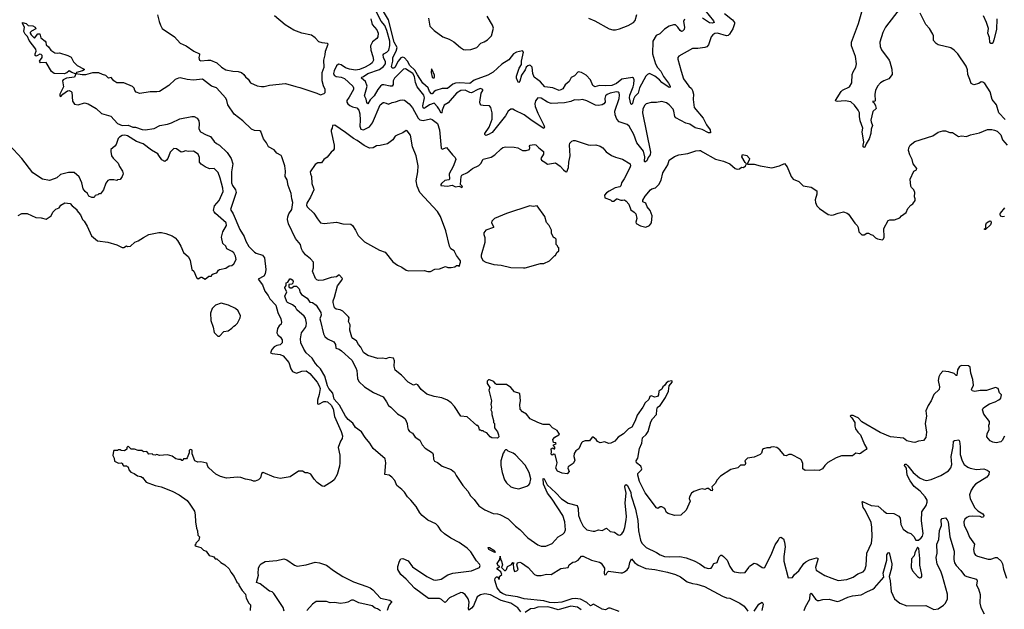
# Model space of a CAD drawing. Extents: x 2087054 to 2277909, y 548907 to 753496.
# Tile 222 of 256: x 2155890 to 2166904, y 650197 to 656787. Entities that reach past the tile are written whole.
import ezdxf

# ---------------------------------------------------------------- set-up
doc = ezdxf.new("R2010")
doc.units = 0

msp = doc.modelspace()

# ---------------------------------------------------------------- linework, layer by layer
at = {"layer": '0CON20XD'}
for points in [[(2163328, 656792), (2163316, 656765), (2163326, 656705), (2163322, 656678), (2163305, 656657), (2163295, 656654), (2163280, 656665), (2163254, 656705), (2163225, 656728), (2163205, 656730), (2163155, 656715), (2163105, 656681), (2163052, 656628), (2163010, 656610), (2162974, 656545), (2162968, 656405), (2163001, 656295), (2163025, 656253), (2163061, 656211), (2163091, 656151), (2163149, 656079), (2163165, 656045), (2163165, 656032), (2163155, 656029), (2163145, 656035), (2163073, 656085), (2163048, 656115), (2162995, 656157), (2162935, 656185), (2162914, 656175), (2162893, 656155), (2162825, 656025), (2162809, 655965), (2162773, 655927), (2162758, 655898), (2162745, 655850), (2162735, 655838), (2162725, 655848), (2162712, 655915), (2162715, 655945), (2162754, 656035), (2162762, 656068), (2162763, 656115), (2162755, 656135), (2162745, 656139), (2162627, 656123), (2162565, 656073), (2162515, 656052), (2162445, 656047), (2162375, 656052), (2162325, 656038), (2162302, 656052), (2162275, 656115), (2162228, 656168), (2162175, 656198), (2162136, 656204), (2162095, 656161), (2162061, 656139), (2162036, 656095), (2161993, 656057), (2161965, 656015), (2161945, 656001), (2161925, 655997), (2161855, 656024), (2161765, 656036), (2161715, 656093), (2161685, 656115), (2161645, 656145), (2161631, 656185), (2161623, 656255), (2161606, 656275), (2161595, 656277), (2161575, 656271), (2161555, 656255), (2161544, 656225), (2161503, 656167), (2161485, 656098), (2161475, 656084), (2161465, 656090), (2161448, 656135), (2161447, 656155), (2161478, 656245), (2161504, 656285), (2161505, 656325), (2161525, 656425), (2161515, 656440), (2161449, 656425), (2161415, 656406), (2161361, 656339), (2161285, 656290), (2161185, 656200), (2161127, 656165), (2160975, 656110), (2160925, 656073), (2160809, 656081), (2160765, 656077), (2160735, 656065), (2160675, 656016), (2160615, 656016), (2160545, 655994), (2160527, 655985), (2160505, 655959), (2160495, 655958), (2160475, 655983), (2160461, 656025), (2160399, 656079), (2160339, 656169), (2160312, 656222), (2160256, 656275), (2160229, 656325), (2160195, 656359), (2160175, 656367), (2160155, 656359), (2160125, 656325), (2160085, 656251), (2160074, 656244), (2160056, 656246), (2160050, 656265), (2160065, 656325), (2160064, 656365), (2160103, 656435), (2160112, 656475), (2160081, 656535), (2160014, 656784), (2159926, 656935)], [(2163555, 656895), (2163652, 656775), (2163658, 656755), (2163635, 656748), (2163605, 656753), (2163527, 656805)], [(2165739, 656915), (2165575, 656703), (2165544, 656645), (2165512, 656535), (2165516, 656486), (2165530, 656450), (2165615, 656335), (2165625, 656315), (2165647, 656235), (2165649, 656175), (2165613, 656125), (2165555, 656105), (2165520, 656080), (2165487, 656043), (2165463, 655995), (2165456, 655955), (2165459, 655881), (2165455, 655872), (2165432, 655875), (2165433, 655865), (2165447, 655857), (2165464, 655825), (2165470, 655795), (2165435, 655760), (2165413, 655665), (2165414, 655645), (2165429, 655605), (2165415, 655562), (2165411, 655515), (2165393, 655455), (2165359, 655401), (2165345, 655362), (2165335, 655358), (2165327, 655367), (2165324, 655385), (2165332, 655418), (2165316, 655534), (2165321, 655575), (2165291, 655655), (2165284, 655706), (2165283, 655745), (2165271, 655775), (2165230, 655830), (2165187, 655867), (2165125, 655880), (2165033, 655873), (2165020, 655875), (2165017, 655885), (2165080, 655985), (2165095, 655998), (2165173, 656035), (2165198, 656082), (2165204, 656176), (2165213, 656205), (2165243, 656255), (2165251, 656295), (2165239, 656375), (2165195, 656495), (2165194, 656535), (2165274, 656745), (2165309, 656875)], [(2157431, 656841), (2157449, 656765), (2157466, 656726), (2157485, 656689), (2157621, 656595), (2157685, 656524), (2157753, 656495), (2157839, 656435), (2157900, 656405), (2157903, 656395), (2157893, 656365), (2157897, 656345), (2157900, 656335), (2157915, 656326), (2157995, 656336), (2158025, 656333), (2158094, 656304), (2158146, 656255), (2158196, 656226), (2158275, 656210), (2158335, 656206), (2158370, 656195), (2158398, 656175), (2158415, 656148), (2158445, 656122), (2158472, 656082), (2158545, 656049), (2158595, 656039), (2158625, 656040), (2158685, 656056), (2158865, 656072), (2158981, 656039), (2159025, 656030), (2159215, 655967), (2159255, 655948), (2159295, 655962), (2159306, 655974), (2159308, 656005), (2159287, 656047), (2159275, 656105), (2159272, 656195), (2159295, 656255), (2159291, 656335), (2159309, 656395), (2159311, 656435), (2159340, 656515), (2159332, 656522), (2159275, 656529), (2159235, 656541), (2159194, 656584), (2159153, 656613), (2159048, 656638), (2158955, 656668), (2158860, 656730), (2158740, 656830)], [(2159818, 656795), (2159834, 656734), (2159886, 656675), (2159901, 656635), (2159897, 656595), (2159887, 656575), (2159835, 656538), (2159814, 656495), (2159818, 656445), (2159842, 656375), (2159847, 656335), (2159834, 656305), (2159815, 656289), (2159756, 656255), (2159691, 656231), (2159645, 656224), (2159581, 656235), (2159535, 656249), (2159485, 656282), (2159455, 656289), (2159435, 656272), (2159407, 656215), (2159401, 656185), (2159409, 656165), (2159430, 656150), (2159485, 656145), (2159525, 656129), (2159617, 656045), (2159624, 656025), (2159623, 656005), (2159575, 655919), (2159549, 655885), (2159549, 655865), (2159562, 655845), (2159585, 655828), (2159613, 655813), (2159662, 655802), (2159685, 655775), (2159695, 655735), (2159700, 655665), (2159695, 655595), (2159708, 655565), (2159735, 655556), (2159805, 655590), (2159836, 655635), (2159924, 655835), (2159955, 655861), (2159965, 655862), (2159988, 655852), (2160015, 655843), (2160055, 655863), (2160095, 655867), (2160146, 655886), (2160175, 655891), (2160195, 655886), (2160246, 655845), (2160285, 655800), (2160346, 655686), (2160365, 655666), (2160405, 655661), (2160485, 655679), (2160505, 655672), (2160565, 655628), (2160585, 655557), (2160605, 655350), (2160615, 655339), (2160665, 655358), (2160730, 655275), (2160763, 655245), (2160768, 655225), (2160741, 655145), (2160694, 655065), (2160700, 655005), (2160692, 654998), (2160645, 654988), (2160609, 654955), (2160601, 654945), (2160602, 654935), (2160675, 654926), (2160728, 654938), (2160765, 654919), (2160806, 654926), (2160838, 654912), (2160842, 654922), (2160823, 654943), (2160829, 655035), (2160835, 655048), (2160900, 655080), (2160955, 655123), (2161025, 655156), (2161049, 655181), (2161075, 655227), (2161165, 655249), (2161205, 655275), (2161275, 655343), (2161295, 655357), (2161325, 655366), (2161423, 655363), (2161463, 655353), (2161515, 655326), (2161555, 655324), (2161593, 655337), (2161598, 655355), (2161592, 655375), (2161602, 655385), (2161645, 655391), (2161665, 655388), (2161696, 655355), (2161749, 655315), (2161748, 655285), (2161721, 655235), (2161726, 655215), (2161765, 655195), (2161795, 655171), (2161885, 655187), (2161935, 655151), (2161975, 655108), (2161995, 655091), (2162012, 655088), (2162029, 655135), (2162033, 655195), (2162049, 655265), (2162039, 655385), (2162045, 655407), (2162065, 655430), (2162085, 655438), (2162105, 655436), (2162249, 655389), (2162275, 655384), (2162335, 655388), (2162385, 655373), (2162412, 655355), (2162451, 655311), (2162510, 655270), (2162555, 655250), (2162635, 655229), (2162720, 655175), (2162723, 655155), (2162715, 655132), (2162652, 655008), (2162623, 654965), (2162615, 654928), (2162602, 654918), (2162553, 654907), (2162485, 654869), (2162455, 654851), (2162431, 654825), (2162437, 654795), (2162498, 654775), (2162515, 654760), (2162535, 654759), (2162565, 654784), (2162575, 654786), (2162615, 654769), (2162635, 654769)], [(2163773, 656855), (2163864, 656784), (2163887, 656755), (2163888, 656742), (2163867, 656683), (2163830, 656625), (2163815, 656611), (2163795, 656607), (2163695, 656638), (2163665, 656631), (2163645, 656619), (2163626, 656595), (2163597, 656505), (2163576, 656484), (2163555, 656476), (2163475, 656465), (2163415, 656463), (2163265, 656380), (2163254, 656366), (2163253, 656345), (2163288, 656212), (2163314, 656125), (2163375, 656042), (2163405, 656016), (2163415, 655995), (2163426, 655954), (2163423, 655895), (2163435, 655805), (2163536, 655685), (2163572, 655612), (2163613, 655555), (2163616, 655524), (2163595, 655524), (2163525, 655559), (2163445, 655578), (2163388, 655618), (2163341, 655631), (2163231, 655691), (2163219, 655705), (2163209, 655765), (2163199, 655785), (2163155, 655837), (2163125, 655858), (2163075, 655871), (2163015, 655861), (2162955, 655861), (2162897, 655845), (2162881, 655829), (2162862, 655785), (2162859, 655745), (2162948, 655305), (2162942, 655275), (2162919, 655245), (2162905, 655211), (2162885, 655193), (2162880, 655205), (2162882, 655255), (2162867, 655317), (2162795, 655410), (2162762, 655505), (2162708, 655595), (2162685, 655616), (2162597, 655647), (2162570, 655675), (2162552, 655725), (2162549, 655765), (2162597, 655905), (2162601, 655945), (2162595, 655968), (2162585, 655976), (2162565, 655979), (2162495, 655964), (2162461, 655949), (2162444, 655935), (2162436, 655905), (2162438, 655865), (2162426, 655845), (2162405, 655834), (2162365, 655829), (2162332, 655832), (2162235, 655881), (2162185, 655896), (2162145, 655888), (2162095, 655890), (2162055, 655871), (2161985, 655857), (2161835, 655850), (2161795, 655865), (2161725, 655911), (2161685, 655914), (2161659, 655881), (2161653, 655845), (2161656, 655815), (2161685, 655742), (2161755, 655608), (2161761, 655585), (2161755, 655569), (2161622, 655655), (2161535, 655722), (2161426, 655775), (2161405, 655786), (2161385, 655786), (2161355, 655764), (2161326, 655714), (2161175, 655526), (2161135, 655502), (2161104, 655494), (2161092, 655502), (2161093, 655515), (2161141, 655585), (2161175, 655675), (2161175, 655745), (2161161, 655805), (2161145, 655823), (2161075, 655827), (2161053, 655833), (2161042, 655845), (2161039, 655865), (2161054, 655966), (2161070, 655995), (2161070, 656005), (2161061, 656011), (2161045, 656016), (2161015, 656008), (2160945, 655968), (2160925, 655972), (2160875, 656000), (2160824, 655995), (2160776, 655965), (2160685, 655859), (2160638, 655832), (2160617, 655775), (2160613, 655745), (2160605, 655741), (2160580, 655790), (2160565, 655814), (2160525, 655854), (2160475, 655834), (2160425, 655800), (2160415, 655796), (2160402, 655802), (2160399, 655825), (2160418, 655915), (2160412, 655945), (2160335, 656037), (2160318, 656085), (2160305, 656151), (2160288, 656185), (2160205, 656237), (2160185, 656233), (2160084, 656135), (2160069, 656105), (2160069, 656061), (2160058, 656045), (2160035, 656042), (2159965, 656060), (2159945, 656058), (2159925, 656045), (2159895, 656008), (2159855, 655937), (2159810, 655890), (2159785, 655848), (2159775, 655860), (2159767, 655897), (2159747, 655935), (2159779, 656045), (2159757, 656097), (2159713, 656135), (2159719, 656145), (2159738, 656152), (2159784, 656185), (2159915, 656230), (2159961, 656265), (2159982, 656295), (2159982, 656315), (2159959, 656365), (2159956, 656394), (2159964, 656406), (2159999, 656425), (2160019, 656445), (2160032, 656498), (2160029, 656545), (2159998, 656665), (2159975, 656723), (2159932, 656772), (2159882, 656872)], [(2160464, 656805), (2160477, 656715), (2160525, 656665), (2160625, 656597), (2160695, 656569), (2160745, 656539), (2160820, 656475), (2160854, 656454), (2160875, 656451), (2160935, 656452), (2161003, 656477), (2161047, 656523), (2161085, 656538), (2161125, 656562), (2161169, 656605), (2161192, 656692), (2161180, 656725), (2161118, 656825)], [(2162253, 656803), (2162325, 656775), (2162485, 656685), (2162525, 656673), (2162555, 656672), (2162601, 656685), (2162695, 656723), (2162756, 656755), (2162775, 656777), (2162794, 656845)], [(2166915, 655672), (2166845, 655745), (2166816, 655835), (2166767, 655895), (2166745, 655982), (2166685, 656073), (2166665, 656090), (2166645, 656092), (2166618, 656072), (2166565, 656060), (2166534, 656075), (2166517, 656117), (2166498, 656175), (2166493, 656225), (2166479, 656269), (2166384, 656405), (2166345, 656445), (2166305, 656474), (2166166, 656506), (2166142, 656522), (2166114, 656555), (2166114, 656605), (2166106, 656625), (2166068, 656688), (2166025, 656732), (2165965, 656861)], [(2166820, 656795), (2166816, 656676), (2166788, 656562), (2166780, 656535), (2166769, 656521), (2166755, 656522), (2166744, 656534), (2166737, 656587), (2166720, 656635), (2166727, 656687), (2166705, 656755), (2166671, 656831)], [(2156520, 656180), (2156515, 656180), (2156475, 656196), (2156445, 656215), (2156418, 656192), (2156388, 656182), (2156275, 656186), (2156245, 656208), (2156188, 656308), (2156123, 656305), (2156111, 656325), (2156140, 656365), (2156141, 656385), (2156129, 656399), (2156115, 656403), (2156090, 656385), (2156075, 656380), (2156063, 656385), (2156062, 656405), (2156076, 656434), (2156069, 656459), (2155997, 656555), (2155978, 656598), (2155953, 656625), (2155937, 656655), (2155944, 656705), (2155922, 656745), (2155923, 656757), (2155962, 656745), (2155985, 656722), (2156038, 656718), (2156062, 656702), (2156072, 656685), (2156022, 656658), (2156008, 656645), (2156008, 656635), (2156017, 656617), (2156055, 656580), (2156095, 656630), (2156115, 656630), (2156128, 656585), (2156176, 656545), (2156183, 656535), (2156186, 656506), (2156213, 656485), (2156238, 656448), (2156285, 656416), (2156318, 656412), (2156336, 656416), (2156428, 656388), (2156465, 656369), (2156492, 656315), (2156534, 656274), (2156612, 656235), (2156612, 656225), (2156592, 656215), (2156525, 656196), (2156520, 656180)], [(2160515, 656136), (2160525, 656138), (2160532, 656145), (2160531, 656165), (2160505, 656228), (2160495, 656238), (2160493, 656197), (2160503, 656145), (2160515, 656136)], [(2160612, 652562), (2160525, 652576), (2160445, 652601), (2160382, 652652), (2160345, 652707), (2160325, 652712), (2160295, 652703), (2160235, 652734), (2160163, 652813), (2160089, 652869), (2160080, 652915), (2160082, 652975), (2160072, 653002), (2160025, 653011), (2159985, 652996), (2159954, 653004), (2159895, 653001), (2159785, 653034), (2159735, 653068), (2159706, 653125), (2159679, 653155), (2159659, 653198), (2159615, 653224), (2159605, 653238), (2159582, 653315), (2159588, 653375), (2159570, 653415), (2159574, 653454), (2159569, 653465), (2159505, 653529), (2159474, 653544), (2159431, 653551), (2159411, 653565), (2159396, 653626), (2159396, 653645), (2159410, 653685), (2159445, 653811), (2159495, 653876), (2159502, 653895), (2159465, 653936), (2159435, 653914), (2159375, 653907), (2159285, 653877), (2159233, 653873), (2159215, 653880), (2159201, 653895), (2159166, 653975), (2159176, 654014), (2159176, 654075), (2159144, 654115), (2159089, 654159), (2159053, 654205), (2159042, 654225), (2159031, 654275), (2158975, 654342), (2158899, 654505), (2158886, 654555), (2158888, 654582), (2158900, 654615), (2158933, 654667), (2158945, 654745), (2158933, 654785), (2158927, 654845), (2158895, 654935), (2158882, 654995), (2158859, 655035), (2158864, 655095), (2158856, 655155), (2158824, 655255), (2158815, 655268), (2158766, 655296), (2158735, 655334), (2158675, 655366), (2158652, 655412), (2158616, 655455), (2158588, 655538), (2158575, 655544), (2158515, 655548), (2158485, 655563), (2158386, 655655), (2158289, 655729), (2158219, 655835), (2158208, 655885), (2158195, 655911), (2158091, 656025), (2158035, 656045), (2157935, 656123), (2157835, 656111), (2157765, 656120), (2157685, 656137), (2157666, 656134), (2157630, 656120), (2157557, 656053), (2157456, 655984), (2157425, 655979), (2157348, 655982), (2157235, 655960), (2157193, 655975), (2157177, 655995), (2157171, 656021), (2157151, 656041), (2157055, 656080), (2156975, 656082), (2156943, 656103), (2156915, 656142), (2156885, 656132), (2156855, 656163), (2156815, 656174), (2156774, 656194), (2156705, 656194), (2156625, 656172), (2156590, 656170), (2156520, 656180), (2156502, 656145), (2156415, 656132), (2156378, 656115), (2156369, 656105), (2156379, 656035), (2156340, 655955), (2156338, 655935), (2156345, 655928), (2156355, 655932), (2156373, 655955), (2156425, 655992), (2156445, 655994), (2156465, 655986), (2156474, 655975), (2156482, 655875), (2156505, 655842), (2156545, 655837), (2156615, 655859), (2156657, 655847), (2156745, 655794), (2156805, 655739), (2156910, 655710), (2156983, 655625), (2157035, 655603), (2157105, 655608), (2157155, 655587), (2157185, 655586), (2157259, 655559), (2157295, 655556), (2157395, 655570), (2157457, 655603), (2157545, 655618), (2157587, 655633), (2157680, 655680), (2157814, 655706), (2157843, 655703), (2157874, 655685), (2157893, 655655), (2157899, 655621), (2157896, 655566), (2157913, 655535), (2157975, 655500), (2158023, 655483), (2158064, 655425), (2158092, 655402), (2158125, 655385), (2158212, 655302), (2158255, 655235), (2158273, 655175), (2158258, 655085), (2158261, 654965), (2158272, 654935), (2158304, 654885), (2158310, 654855), (2158248, 654665), (2158277, 654617), (2158351, 654441), (2158402, 654365), (2158420, 654310), (2158452, 654252), (2158515, 654190), (2158535, 654178), (2158605, 654155), (2158628, 654125), (2158645, 653995), (2158638, 653945), (2158620, 653920), (2158558, 653885), (2158605, 653824), (2158633, 653753), (2158668, 653705), (2158687, 653667), (2158756, 653595), (2158776, 653515), (2158812, 653445), (2158819, 653405), (2158815, 653383), (2158794, 653366), (2158774, 653335), (2158766, 653286), (2158776, 653265), (2158808, 653238), (2158828, 653208), (2158826, 653175), (2158805, 653154), (2158765, 653147), (2158738, 653132), (2158710, 653100), (2158696, 653065), (2158714, 653054), (2158805, 653043), (2158838, 653028), (2158901, 652955), (2158923, 652883), (2158943, 652853), (2158985, 652837), (2159045, 652860), (2159095, 652863), (2159135, 652833), (2159217, 652735), (2159242, 652695), (2159251, 652665), (2159241, 652599), (2159220, 652535), (2159222, 652495), (2159235, 652489), (2159292, 652518), (2159315, 652521), (2159335, 652515), (2159375, 652480), (2159395, 652437), (2159413, 652353), (2159488, 652185), (2159500, 652135), (2159498, 652105), (2159478, 652075), (2159452, 652005), (2159472, 651918), (2159471, 651835), (2159469, 651795), (2159442, 651705), (2159408, 651645), (2159386, 651624), (2159295, 651568), (2159275, 651572), (2159218, 651615), (2159185, 651650), (2159146, 651706), (2159112, 651722), (2159085, 651722), (2159055, 651740), (2159008, 651742), (2158915, 651678), (2158805, 651657), (2158735, 651674), (2158614, 651726), (2158597, 651715), (2158583, 651667), (2158560, 651645), (2158525, 651628), (2158505, 651628), (2158479, 651639), (2158415, 651650), (2158365, 651670), (2158325, 651674), (2158205, 651664), (2158135, 651681), (2158086, 651706), (2158007, 651777), (2157993, 651793), (2157985, 651830), (2157915, 651844), (2157882, 651842), (2157850, 651855), (2157818, 651935), (2157818, 651975), (2157805, 651984), (2157786, 651974), (2157786, 651944), (2157765, 651890), (2157755, 651880), (2157722, 651878), (2157715, 651860), (2157705, 651860), (2157695, 651870), (2157665, 651870), (2157638, 651878), (2157595, 651908), (2157545, 651922), (2157455, 651917), (2157425, 651927), (2157405, 651920), (2157385, 651922), (2157373, 651933), (2157335, 651930), (2157312, 651962), (2157275, 651958), (2157255, 651970), (2157215, 651970), (2157175, 651988), (2157138, 651988), (2157105, 652020), (2157090, 652005), (2157090, 651985), (2157062, 651968), (2157025, 651970), (2157015, 651980), (2156995, 651980), (2156985, 651970), (2156945, 651970), (2156940, 651965), (2156932, 651915), (2156947, 651887), (2156952, 651852), (2156995, 651830), (2157025, 651832), (2157040, 651825), (2157040, 651815), (2157052, 651802), (2157085, 651800), (2157095, 651790), (2157105, 651790), (2157110, 651755), (2157135, 651730), (2157170, 651715), (2157208, 651688), (2157245, 651680), (2157265, 651668), (2157305, 651618), (2157405, 651580), (2157474, 651564), (2157595, 651516), (2157675, 651476), (2157762, 651412), (2157795, 651372), (2157844, 651294), (2157854, 651254), (2157856, 651176), (2157868, 651105), (2157878, 651075), (2157884, 651024), (2157900, 651005), (2157895, 650970), (2157860, 650935), (2157860, 650925), (2157850, 650915), (2157863, 650903), (2157915, 650887), (2157945, 650857), (2157975, 650846), (2158008, 650798), (2158041, 650791), (2158063, 650783), (2158075, 650762), (2158095, 650760), (2158140, 650720), (2158185, 650693), (2158235, 650648), (2158251, 650611), (2158290, 650565), (2158319, 650499), (2158338, 650485), (2158345, 650460), (2158378, 650405), (2158416, 650366), (2158425, 650320), (2158452, 650265), (2158472, 650245), (2158470, 650185)], [(2160485, 653972), (2160533, 653997), (2160587, 654003), (2160655, 654028), (2160678, 654018), (2160715, 654018), (2160756, 654024), (2160775, 654040), (2160795, 654040), (2160805, 654030), (2160822, 654075), (2160822, 654092), (2160775, 654150), (2160752, 654205), (2160714, 654224), (2160698, 654255), (2160656, 654425), (2160598, 654588), (2160565, 654642), (2160367, 654855), (2160336, 654926), (2160327, 654985), (2160344, 655085), (2160346, 655155), (2160324, 655265), (2160284, 655365), (2160261, 655495), (2160226, 655546), (2160215, 655550), (2160175, 655521), (2160120, 655500), (2160090, 655485), (2160064, 655445), (2160005, 655400), (2159921, 655379), (2159882, 655378), (2159845, 655356), (2159805, 655351), (2159745, 655381), (2159665, 655438), (2159625, 655458), (2159536, 655526), (2159415, 655607), (2159390, 655605), (2159387, 655573), (2159373, 655557), (2159373, 655537), (2159407, 655385), (2159408, 655345), (2159396, 655324), (2159374, 655306), (2159329, 655251), (2159292, 655225), (2159265, 655188), (2159225, 655187), (2159195, 655167), (2159140, 655085), (2159142, 655065), (2159156, 655035), (2159159, 654955), (2159178, 654905), (2159179, 654885), (2159145, 654802), (2159104, 654735), (2159100, 654715), (2159107, 654695), (2159180, 654625), (2159222, 654562), (2159255, 654518), (2159295, 654510), (2159435, 654524), (2159504, 654504), (2159595, 654500), (2159613, 654485), (2159647, 654435), (2159676, 654376), (2159748, 654305), (2159915, 654210), (2159977, 654187), (2160065, 654082), (2160115, 654042), (2160165, 654020), (2160215, 653988), (2160245, 653980), (2160415, 653982), (2160455, 653972), (2160485, 653972)], [(2157448, 655268), (2157435, 655286), (2157365, 655330), (2157271, 655401), (2157195, 655427), (2157095, 655489), (2157065, 655497), (2157036, 655494), (2157007, 655475), (2156993, 655457), (2156968, 655392), (2156956, 655374), (2156910, 655335), (2156908, 655315), (2156917, 655265), (2156935, 655238), (2156990, 655185), (2157008, 655145), (2157042, 655095), (2157048, 655065), (2157038, 655035), (2157015, 655000), (2156983, 654997), (2156975, 654990), (2156945, 654998), (2156895, 654998), (2156875, 654990), (2156855, 654960), (2156828, 654885), (2156795, 654840), (2156775, 654840), (2156765, 654830), (2156735, 654820), (2156725, 654800), (2156698, 654798), (2156664, 654814), (2156650, 654845), (2156622, 654865), (2156600, 654895), (2156584, 654964), (2156555, 655032), (2156500, 655080), (2156435, 655080), (2156345, 655058), (2156305, 655021), (2156277, 655007), (2156225, 654988), (2156144, 655004), (2156036, 655075), (2155915, 655234), (2155775, 655386)], [(2162635, 654769), (2162655, 654772), (2162675, 654760), (2162706, 654725), (2162725, 654662), (2162765, 654636), (2162781, 654615), (2162794, 654565), (2162782, 654525), (2162787, 654507), (2162835, 654482), (2162895, 654468), (2162935, 654487), (2162959, 654515), (2162964, 654595), (2162943, 654655), (2162911, 654695), (2162894, 654735), (2162861, 654751), (2162860, 654770), (2162888, 654815), (2162945, 654886), (2162963, 654897), (2163003, 654907), (2163038, 654945), (2163065, 654992), (2163084, 655075), (2163140, 655165), (2163155, 655218), (2163215, 655259), (2163265, 655276), (2163365, 655291), (2163455, 655320), (2163495, 655326), (2163505, 655326), (2163528, 655308), (2163675, 655229), (2163765, 655206), (2163834, 655174), (2163894, 655124), (2163915, 655117), (2163942, 655118), (2163965, 655138), (2163987, 655133), (2164010, 655155), (2164020, 655175), (2164005, 655190), (2163968, 655255), (2163975, 655280), (2164025, 655270), (2164053, 655235), (2164050, 655215), (2164030, 655185), (2164032, 655172), (2164105, 655173), (2164175, 655154), (2164305, 655132), (2164388, 655152), (2164445, 655178), (2164474, 655144), (2164519, 655035), (2164544, 655005), (2164606, 654977), (2164655, 654930), (2164745, 654916), (2164808, 654875), (2164809, 654835), (2164789, 654775), (2164793, 654743), (2164808, 654708), (2164837, 654675), (2164935, 654609), (2164975, 654601), (2164995, 654604), (2165045, 654626), (2165105, 654638), (2165147, 654625), (2165162, 654612), (2165231, 654511), (2165259, 654485), (2165269, 654465), (2165276, 654416), (2165312, 654382), (2165335, 654381), (2165365, 654402), (2165385, 654402), (2165410, 654385), (2165435, 654377), (2165465, 654348), (2165485, 654338), (2165542, 654328), (2165553, 654337), (2165560, 654355), (2165557, 654453), (2165605, 654542), (2165625, 654550), (2165675, 654550), (2165735, 654572), (2165754, 654596), (2165808, 654632), (2165824, 654676), (2165860, 654715), (2165883, 654727), (2165908, 654765), (2165908, 654785), (2165898, 654805), (2165902, 654855), (2165893, 654885), (2165865, 654912), (2165860, 654925), (2165853, 655005), (2165892, 655095), (2165923, 655107), (2165927, 655125), (2165884, 655175), (2165874, 655225), (2165848, 655278), (2165834, 655325), (2165836, 655355), (2165850, 655385), (2165905, 655425), (2166105, 655489), (2166165, 655530), (2166215, 655543), (2166245, 655544), (2166295, 655526), (2166325, 655526), (2166393, 655483), (2166425, 655490), (2166483, 655483), (2166525, 655499), (2166628, 655522), (2166715, 655558), (2166765, 655559), (2166793, 655553), (2166825, 655541), (2166865, 655501), (2166886, 655445), (2166936, 655386)], [(2155875, 654598), (2155915, 654620), (2155975, 654620), (2156070, 654575), (2156132, 654572), (2156185, 654558), (2156242, 654595), (2156262, 654635), (2156295, 654670), (2156330, 654685), (2156350, 654715), (2156395, 654740), (2156455, 654732), (2156477, 654707), (2156530, 654665), (2156530, 654655), (2156570, 654605), (2156593, 654555), (2156612, 654535), (2156645, 654478), (2156692, 654372), (2156760, 654315), (2156875, 654302), (2156975, 654272), (2157035, 654242), (2157055, 654242), (2157085, 654258), (2157095, 654252), (2157130, 654255), (2157179, 654301), (2157216, 654314), (2157276, 654354), (2157335, 654384), (2157445, 654409), (2157478, 654408), (2157525, 654396), (2157595, 654370), (2157628, 654348), (2157655, 654318), (2157694, 654255), (2157722, 654185), (2157778, 654135), (2157796, 654095), (2157814, 653994), (2157838, 653975), (2157868, 653905), (2157885, 653892), (2157915, 653909), (2157928, 653908), (2157965, 653888), (2158005, 653920), (2158035, 653920), (2158040, 653935), (2158053, 653947), (2158095, 653958), (2158114, 653986), (2158126, 653994), (2158195, 654010), (2158235, 654034), (2158265, 654040), (2158285, 654057), (2158310, 654105), (2158306, 654145), (2158285, 654180), (2158267, 654197), (2158207, 654227), (2158196, 654256), (2158164, 654285), (2158149, 654355), (2158164, 654415), (2158202, 654485), (2158200, 654515), (2158080, 654620), (2158065, 654638), (2158060, 654655), (2158071, 654705), (2158120, 654765), (2158168, 654865), (2158163, 654905), (2158134, 655015), (2158110, 655080), (2158064, 655124), (2158015, 655119), (2157965, 655142), (2157921, 655171), (2157903, 655193), (2157902, 655245), (2157886, 655285), (2157835, 655316), (2157775, 655313), (2157745, 655320), (2157715, 655308), (2157695, 655307), (2157645, 655343), (2157615, 655347), (2157574, 655306), (2157547, 655235), (2157532, 655215), (2157515, 655203), (2157482, 655222), (2157448, 655268)], [(2161525, 654012), (2161545, 654013), (2161718, 654062), (2161755, 654062), (2161817, 654093), (2161875, 654150), (2161885, 654150), (2161900, 654185), (2161920, 654205), (2161920, 654235), (2161910, 654245), (2161908, 654258), (2161890, 654275), (2161890, 654335), (2161875, 654350), (2161865, 654350), (2161838, 654398), (2161838, 654435), (2161812, 654485), (2161785, 654520), (2161766, 654586), (2161680, 654705), (2161635, 654700), (2161595, 654707), (2161335, 654622), (2161200, 654565), (2161170, 654535), (2161168, 654518), (2161192, 654475), (2161190, 654465), (2161105, 654434), (2161084, 654405), (2161081, 654385), (2161093, 654353), (2161093, 654295), (2161052, 654155), (2161052, 654135), (2161072, 654095), (2161105, 654078), (2161195, 654051), (2161275, 654044), (2161385, 654017), (2161525, 654012)], [(2166905, 654685), (2166859, 654625), (2166854, 654614), (2166857, 654595), (2166885, 654586), (2166905, 654591)], [(2166685, 654440), (2166680, 654445), (2166698, 654462), (2166696, 654495), (2166704, 654515), (2166741, 654539), (2166755, 654536), (2166759, 654515), (2166749, 654495), (2166695, 654442), (2166685, 654440)], [(2160824, 650383), (2160698, 650325), (2160655, 650276), (2160645, 650271), (2160609, 650305), (2160586, 650316), (2160465, 650318), (2160305, 650431), (2160215, 650532), (2160155, 650585), (2160121, 650641), (2160119, 650675), (2160139, 650735), (2160155, 650760), (2160175, 650763), (2160235, 650738), (2160285, 650673), (2160445, 650562), (2160519, 650525), (2160545, 650521), (2160605, 650535), (2160679, 650581), (2160735, 650599), (2160945, 650628), (2161035, 650665), (2161041, 650685), (2161035, 650701), (2161000, 650740), (2160935, 650839), (2160895, 650879), (2160805, 650942), (2160712, 650992), (2160641, 651041), (2160605, 651073), (2160571, 651125), (2160545, 651153), (2160455, 651193), (2160394, 651244), (2160366, 651276), (2160325, 651346), (2160267, 651417), (2160228, 651455), (2160194, 651505), (2160165, 651536), (2160110, 651580), (2160085, 651638), (2160053, 651675), (2160024, 651694), (2159974, 651705), (2159985, 651835), (2159978, 651878), (2159844, 651994), (2159806, 652055), (2159754, 652115), (2159715, 652180), (2159648, 652228), (2159616, 652276), (2159565, 652318), (2159535, 652355), (2159469, 652479), (2159409, 652545), (2159392, 652612), (2159350, 652665), (2159335, 652696), (2159302, 652802), (2159254, 652885), (2159225, 652915), (2159198, 652945), (2159163, 653003), (2159096, 653065), (2159069, 653105), (2159034, 653175), (2159030, 653220), (2159042, 653285), (2159089, 653345), (2159096, 653365), (2159098, 653395), (2159089, 653449), (2159074, 653474), (2158989, 653545), (2158974, 653575), (2158941, 653601), (2158887, 653625), (2158878, 653635), (2158856, 653695), (2158880, 653745), (2158858, 653785), (2158858, 653795), (2158870, 653815), (2158870, 653845), (2158888, 653852), (2158911, 653889), (2158925, 653892), (2158940, 653880), (2158949, 653865), (2158947, 653843), (2158935, 653830), (2158902, 653828), (2158902, 653802), (2158915, 653790), (2158935, 653790), (2158955, 653810), (2158985, 653810), (2159015, 653778), (2159026, 653736), (2159043, 653715), (2159105, 653673), (2159135, 653630), (2159164, 653624), (2159207, 653595), (2159259, 653515), (2159261, 653485), (2159248, 653445), (2159255, 653416), (2159290, 653275), (2159305, 653245), (2159335, 653221), (2159405, 653187), (2159424, 653155), (2159428, 653115), (2159465, 653103), (2159491, 653085), (2159605, 652981), (2159650, 652895), (2159660, 652865), (2159670, 652775), (2159685, 652743), (2159749, 652685), (2159848, 652618), (2159955, 652572), (2159995, 652515), (2160014, 652474), (2160043, 652455), (2160115, 652382), (2160181, 652345), (2160202, 652325), (2160224, 652275), (2160227, 652235), (2160236, 652205), (2160251, 652185), (2160285, 652165), (2160315, 652120), (2160367, 652087), (2160392, 652035), (2160425, 651998), (2160507, 651945), (2160514, 651925), (2160518, 651875), (2160532, 651852), (2160565, 651836), (2160615, 651797), (2160715, 651758), (2160755, 651731), (2160772, 651692), (2160849, 651579), (2160905, 651517), (2160934, 651465), (2160975, 651424), (2161025, 651353), (2161095, 651308), (2161185, 651269), (2161235, 651265), (2161260, 651255), (2161355, 651206), (2161437, 651127), (2161485, 651090), (2161575, 650994), (2161685, 650918), (2161725, 650903), (2161775, 650904), (2161845, 650931), (2161914, 651005), (2161966, 651035), (2161984, 651056), (2161995, 651085), (2161988, 651175), (2161967, 651245), (2161848, 651428), (2161795, 651494), (2161751, 651595), (2161745, 651660), (2161759, 651655), (2161789, 651589), (2161889, 651499), (2161950, 651430), (2162025, 651384), (2162126, 651356), (2162139, 651325), (2162143, 651245), (2162164, 651185), (2162194, 651124), (2162235, 651084), (2162305, 651069), (2162325, 651069), (2162365, 651084), (2162405, 651076), (2162455, 651104), (2162495, 651068), (2162545, 651059), (2162585, 651029), (2162605, 651026), (2162625, 651041), (2162643, 651067), (2162659, 651111), (2162675, 651195), (2162677, 651235), (2162662, 651385), (2162673, 651495), (2162659, 651565), (2162665, 651585), (2162675, 651591), (2162690, 651580), (2162725, 651501), (2162731, 651465), (2162779, 651315), (2162805, 651190), (2162814, 651074), (2162835, 650969), (2162850, 650935), (2162897, 650887), (2163015, 650831), (2163055, 650804), (2163105, 650788), (2163155, 650783), (2163275, 650785), (2163345, 650770), (2163435, 650739), (2163498, 650705), (2163555, 650663), (2163595, 650653), (2163625, 650658), (2163634, 650666), (2163655, 650708), (2163692, 650718), (2163715, 650783), (2163735, 650801), (2163745, 650801), (2163765, 650788), (2163804, 650745), (2163835, 650674), (2163865, 650632), (2163885, 650616), (2163955, 650604), (2164005, 650609), (2164048, 650665), (2164055, 650678), (2164105, 650711), (2164135, 650706), (2164195, 650662), (2164215, 650661), (2164225, 650669), (2164296, 650805), (2164342, 650918), (2164376, 650964), (2164391, 650995), (2164405, 651004), (2164434, 650984), (2164447, 650947), (2164452, 650895), (2164439, 650785), (2164440, 650735), (2164485, 650550), (2164535, 650552), (2164558, 650585), (2164606, 650625), (2164663, 650707), (2164685, 650728), (2164725, 650748), (2164805, 650771), (2164817, 650767), (2164820, 650755), (2164794, 650665), (2164801, 650635), (2164895, 650574), (2164974, 650544), (2165045, 650519), (2165142, 650528), (2165215, 650554), (2165267, 650593), (2165326, 650615), (2165343, 650637), (2165361, 650685), (2165368, 650825), (2165418, 650935), (2165427, 651005), (2165423, 651115), (2165414, 651165), (2165347, 651305), (2165326, 651336), (2165314, 651396), (2165318, 651402), (2165415, 651357), (2165495, 651350), (2165555, 651292), (2165585, 651272), (2165667, 651267), (2165726, 651236), (2165738, 651215), (2165746, 651145), (2165773, 651093), (2165825, 651056), (2165860, 651045), (2165892, 651012), (2165915, 650968), (2165945, 650970), (2165975, 650997), (2165988, 651015), (2165996, 651045), (2165979, 651185), (2165981, 651285), (2166029, 651355), (2166041, 651395), (2166040, 651415), (2166021, 651455), (2165965, 651516), (2165895, 651570), (2165852, 651632), (2165819, 651695), (2165811, 651775), (2165789, 651805), (2165792, 651818), (2165805, 651818), (2165825, 651802), (2165886, 651726), (2165955, 651667), (2166005, 651642), (2166035, 651636), (2166085, 651647), (2166195, 651692), (2166280, 651745), (2166306, 651776), (2166317, 651815), (2166309, 651905), (2166334, 652015), (2166336, 652074), (2166348, 652082), (2166395, 652091), (2166402, 652075), (2166410, 652015), (2166411, 651925), (2166432, 651855), (2166456, 651815), (2166495, 651784), (2166523, 651773), (2166595, 651761), (2166675, 651767), (2166713, 651753), (2166734, 651735), (2166731, 651705), (2166710, 651675), (2166581, 651595), (2166559, 651571), (2166532, 651528), (2166516, 651475), (2166522, 651435), (2166570, 651335), (2166607, 651297), (2166666, 651265), (2166674, 651245), (2166671, 651229), (2166656, 651224), (2166633, 651233), (2166545, 651238), (2166506, 651233), (2166485, 651224), (2166464, 651205), (2166453, 651175), (2166456, 651135), (2166487, 651077), (2166515, 651004), (2166571, 650925), (2166559, 650865), (2166568, 650825), (2166583, 650803), (2166605, 650789), (2166725, 650757), (2166755, 650757), (2166805, 650776), (2166825, 650777), (2166869, 650735), (2166885, 650705), (2166894, 650645), (2166929, 650545)], [(2158125, 653250), (2158175, 653300), (2158221, 653309), (2158265, 653338), (2158287, 653363), (2158306, 653374), (2158328, 653395), (2158357, 653455), (2158360, 653475), (2158334, 653534), (2158305, 653557), (2158225, 653597), (2158145, 653617), (2158080, 653595), (2158043, 653557), (2158023, 653505), (2158030, 653425), (2158055, 653350), (2158065, 653290), (2158105, 653250), (2158125, 653250)], [(2166905, 652130), (2166880, 652085), (2166865, 652070), (2166815, 652056), (2166775, 652063), (2166745, 652078), (2166708, 652125), (2166714, 652156), (2166736, 652205), (2166731, 652255), (2166739, 652275), (2166737, 652295), (2166675, 652378), (2166661, 652425), (2166669, 652445), (2166685, 652461), (2166737, 652495), (2166804, 652516), (2166845, 652536), (2166864, 652555), (2166872, 652592), (2166849, 652615), (2166835, 652664), (2166805, 652676), (2166705, 652641), (2166636, 652644), (2166575, 652632), (2166545, 652640), (2166539, 652655), (2166560, 652700), (2166554, 652765), (2166531, 652835), (2166522, 652902), (2166505, 652918), (2166425, 652920), (2166405, 652911), (2166379, 652875), (2166375, 652810), (2166365, 652810), (2166344, 652834), (2166285, 652851), (2166215, 652858), (2166187, 652823), (2166173, 652795), (2166164, 652755), (2166181, 652685), (2166176, 652655), (2166115, 652598), (2166086, 652525), (2166053, 652475), (2166028, 652415), (2166034, 652355), (2166021, 652275), (2166034, 652175), (2166026, 652115), (2166000, 652085), (2165944, 652076), (2165905, 652062), (2165877, 652063), (2165815, 652081), (2165778, 652108), (2165630, 652125), (2165515, 652171), (2165312, 652292), (2165269, 652335), (2165245, 652349), (2165215, 652361), (2165188, 652362), (2165182, 652355), (2165197, 652335), (2165231, 652285), (2165231, 652245), (2165241, 652215), (2165265, 652178), (2165296, 652145), (2165340, 652040), (2165367, 651995), (2165359, 651981), (2165325, 651962), (2165295, 651937), (2165285, 651933), (2165245, 651943), (2165205, 651912), (2165085, 651911), (2165025, 651890), (2164932, 651838), (2164896, 651805), (2164872, 651768), (2164835, 651748), (2164785, 651752), (2164675, 651749), (2164650, 651765), (2164649, 651825), (2164635, 651862), (2164624, 651874), (2164525, 651927), (2164495, 651926), (2164465, 651913), (2164446, 651916), (2164395, 651980), (2164358, 652005), (2164317, 652013), (2164295, 652010), (2164285, 652002), (2164247, 652003), (2164209, 651991), (2164199, 651981), (2164188, 651942), (2164175, 651927), (2164105, 651896), (2164032, 651885), (2164003, 651855), (2164009, 651835), (2164011, 651825), (2164002, 651808), (2163954, 651806), (2163925, 651777), (2163845, 651760), (2163730, 651685), (2163693, 651645), (2163669, 651601), (2163632, 651565), (2163642, 651535), (2163635, 651520), (2163620, 651525), (2163597, 651547), (2163575, 651548), (2163555, 651537), (2163525, 651542), (2163494, 651536), (2163432, 651515), (2163407, 651493), (2163382, 651455), (2163380, 651435), (2163390, 651405), (2163346, 651304), (2163285, 651248), (2163216, 651244), (2163145, 651267), (2163125, 651280), (2163107, 651325), (2163075, 651342), (2163055, 651341), (2163030, 651325), (2163015, 651329), (2162887, 651497), (2162822, 651625), (2162804, 651695), (2162806, 651715), (2162846, 651755), (2162848, 651765), (2162837, 651795), (2162789, 651835), (2162788, 651855), (2162804, 651884), (2162823, 651995), (2162850, 652055), (2162856, 652114), (2162898, 652152), (2162922, 652185), (2162949, 652291), (2162969, 652325), (2163015, 652375), (2163017, 652425), (2163025, 652455), (2163055, 652476), (2163116, 652565), (2163148, 652635), (2163157, 652693), (2163190, 652735), (2163190, 652745), (2163185, 652750), (2163145, 652741), (2163123, 652725), (2163105, 652697), (2163085, 652683), (2163072, 652658), (2163041, 652635), (2163037, 652595), (2163024, 652576), (2162995, 652569), (2162955, 652582), (2162941, 652575), (2162927, 652543), (2162887, 652505), (2162861, 652455), (2162797, 652365), (2162775, 652303), (2162736, 652234), (2162702, 652215), (2162645, 652158), (2162585, 652122), (2162548, 652075), (2162504, 652054), (2162475, 652051), (2162435, 652067), (2162385, 652057), (2162355, 652072), (2162340, 652095), (2162305, 652120), (2162295, 652120), (2162265, 652078), (2162215, 652080), (2162185, 652070), (2162173, 652057), (2162145, 651990), (2162112, 651968), (2162093, 651937), (2162088, 651905), (2162100, 651865), (2162097, 651853), (2162080, 651825), (2162025, 651790), (2162023, 651775), (2162037, 651735), (2162015, 651712), (2161959, 651719), (2161905, 651740), (2161888, 651775), (2161903, 651835), (2161880, 651925), (2161865, 651930), (2161845, 651918), (2161835, 651930), (2161840, 651955), (2161835, 651990), (2161855, 652000), (2161865, 651990), (2161875, 651990), (2161877, 652007), (2161862, 652022), (2161860, 652035), (2161890, 652045), (2161888, 652058), (2161862, 652062), (2161854, 652095), (2161875, 652122), (2161922, 652145), (2161928, 652155), (2161923, 652165), (2161904, 652194), (2161852, 652225), (2161815, 652263), (2161745, 652263), (2161685, 652283), (2161602, 652325), (2161558, 652378), (2161515, 652403), (2161490, 652435), (2161486, 652485), (2161492, 652525), (2161485, 652607), (2161426, 652626), (2161386, 652676), (2161335, 652708), (2161225, 652708), (2161212, 652715), (2161195, 652741), (2161145, 652761), (2161135, 652763), (2161120, 652745), (2161119, 652719), (2161150, 652675), (2161138, 652645), (2161167, 652525), (2161162, 652485), (2161168, 652455), (2161160, 652425), (2161170, 652405), (2161170, 652375), (2161190, 652305), (2161190, 652285), (2161200, 652275), (2161202, 652225), (2161235, 652180), (2161248, 652145), (2161250, 652125), (2161235, 652110), (2161173, 652113), (2161154, 652124), (2161115, 652170), (2161085, 652180), (2161075, 652190), (2161055, 652190), (2161045, 652200), (2161035, 652200), (2161030, 652225), (2161015, 652250), (2161005, 652250), (2160895, 652348), (2160824, 652354), (2160754, 652465), (2160715, 652506), (2160675, 652534), (2160612, 652562)], [(2161475, 651544), (2161565, 651573), (2161584, 651586), (2161595, 651602), (2161608, 651655), (2161591, 651725), (2161545, 651807), (2161435, 651923), (2161411, 651941), (2161353, 651963), (2161338, 651978), (2161325, 651980), (2161312, 651968), (2161310, 651955), (2161298, 651942), (2161274, 651855), (2161274, 651805), (2161287, 651725), (2161313, 651645), (2161335, 651610), (2161385, 651566), (2161417, 651553), (2161475, 651544)], [(2164666, 650185), (2164679, 650225), (2164729, 650311), (2164733, 650367), (2164744, 650376), (2164791, 650311), (2164815, 650296), (2164835, 650294), (2164875, 650307), (2164945, 650308), (2165035, 650285), (2165065, 650290), (2165155, 650333), (2165205, 650348), (2165305, 650357), (2165375, 650397), (2165435, 650421), (2165452, 650435), (2165557, 650555), (2165551, 650601), (2165591, 650745), (2165592, 650805), (2165605, 650827), (2165615, 650830), (2165646, 650705), (2165641, 650655), (2165616, 650564), (2165628, 650515), (2165639, 650395), (2165675, 650312), (2165735, 650264), (2165815, 650237), (2166025, 650239), (2166115, 650196), (2166165, 650203), (2166225, 650241), (2166247, 650265), (2166270, 650315), (2166269, 650365), (2166214, 650566), (2166195, 650623), (2166152, 650702), (2166144, 650775), (2166155, 650825), (2166151, 650925), (2166173, 650977), (2166181, 651079), (2166201, 651135), (2166199, 651195), (2166210, 651210), (2166245, 651218), (2166267, 651197), (2166278, 651175), (2166295, 651005), (2166344, 650845), (2166340, 650755), (2166348, 650715), (2166365, 650687), (2166419, 650629), (2166458, 650575), (2166485, 650562), (2166595, 650533), (2166600, 650515), (2166592, 650465), (2166616, 650425), (2166633, 650363), (2166630, 650265), (2166642, 650215), (2166680, 650145)], [(2161205, 650832), (2161137, 650865), (2161132, 650888), (2161145, 650889), (2161195, 650856), (2161207, 650845), (2161210, 650835), (2161205, 650832)], [(2165955, 650550), (2165975, 650553), (2165982, 650565), (2165983, 650585), (2165960, 650690), (2165960, 650765), (2165947, 650875), (2165935, 650890), (2165904, 650826), (2165897, 650793), (2165868, 650762), (2165864, 650665), (2165879, 650625), (2165932, 650562), (2165955, 650550)], [(2158850, 650175), (2158837, 650215), (2158734, 650374), (2158715, 650390), (2158685, 650398), (2158581, 650481), (2158540, 650495), (2158562, 650578), (2158558, 650595), (2158562, 650655), (2158575, 650690), (2158590, 650705), (2158635, 650732), (2158765, 650741), (2158845, 650760), (2158878, 650748), (2158965, 650690), (2158995, 650680), (2159096, 650694), (2159195, 650722), (2159245, 650717), (2159321, 650691), (2159399, 650629), (2159505, 650562), (2159625, 650503), (2159775, 650452), (2159810, 650435), (2159840, 650415), (2159925, 650320), (2160030, 650300), (2160048, 650285), (2160050, 650275), (2160023, 650245), (2160012, 650215), (2160002, 650185)], [(2162595, 650171), (2162495, 650210), (2162475, 650208), (2162445, 650192), (2162407, 650197), (2162310, 650255), (2162275, 650236), (2162235, 650271), (2162165, 650308), (2162105, 650316), (2162065, 650312), (2161955, 650275), (2161875, 650268), (2161815, 650274), (2161755, 650290), (2161535, 650312), (2161457, 650337), (2161333, 650355), (2161291, 650375), (2161274, 650385), (2161231, 650435), (2161204, 650524), (2161208, 650545), (2161225, 650560), (2161235, 650560), (2161255, 650530), (2161263, 650567), (2161283, 650587), (2161273, 650615), (2161232, 650645), (2161232, 650658), (2161260, 650675), (2161242, 650682), (2161233, 650707), (2161263, 650755), (2161265, 650790), (2161270, 650755), (2161281, 650735), (2161290, 650695), (2161280, 650665), (2161315, 650632), (2161325, 650630), (2161335, 650640), (2161346, 650674), (2161393, 650697), (2161405, 650720), (2161420, 650715), (2161410, 650705), (2161414, 650654), (2161425, 650620), (2161450, 650625), (2161467, 650643), (2161452, 650695), (2161460, 650715), (2161485, 650722), (2161505, 650717), (2161577, 650665), (2161650, 650585), (2161675, 650576), (2161725, 650576), (2161785, 650589), (2161836, 650584), (2161945, 650652), (2162025, 650664), (2162038, 650695), (2162078, 650722), (2162105, 650727), (2162138, 650745), (2162175, 650792), (2162195, 650790), (2162285, 650744), (2162375, 650724), (2162394, 650714), (2162431, 650655), (2162430, 650595), (2162435, 650582), (2162450, 650585), (2162462, 650608), (2162477, 650623), (2162616, 650606), (2162635, 650606), (2162655, 650616), (2162685, 650638), (2162705, 650664), (2162715, 650720), (2162735, 650762), (2162769, 650719), (2162809, 650689), (2162895, 650651), (2162995, 650642), (2163135, 650613), (2163225, 650586), (2163281, 650561), (2163358, 650505), (2163415, 650486), (2163465, 650479), (2163550, 650450), (2163752, 650342), (2163795, 650326), (2163835, 650321), (2163946, 650265), (2163995, 650232), (2164035, 650174)], [(2159925, 650180), (2159892, 650202), (2159865, 650208), (2159834, 650234), (2159685, 650268), (2159625, 650298), (2159603, 650297), (2159560, 650275), (2159532, 650268), (2159475, 650260), (2159415, 650271), (2159365, 650267), (2159322, 650282), (2159205, 650283), (2159166, 650254), (2159104, 650185)], [(2161495, 650169), (2161463, 650213), (2161385, 650265), (2161275, 650295), (2161155, 650358), (2161095, 650370), (2161045, 650358), (2161008, 650335), (2160965, 650234), (2160945, 650209), (2160915, 650188), (2160911, 650205), (2160918, 650275), (2160908, 650315), (2160875, 650363), (2160845, 650380), (2160824, 650383)], [(2162171, 650191), (2162130, 650220), (2162055, 650233), (2161915, 650189), (2161855, 650211), (2161797, 650223), (2161685, 650221), (2161645, 650206), (2161605, 650201), (2161545, 650162)], [(2164105, 650175), (2164157, 650255), (2164196, 650276), (2164207, 650255), (2164191, 650185)]]:
    msp.add_lwpolyline(points, dxfattribs=at)

doc.saveas('drawing.dxf')
